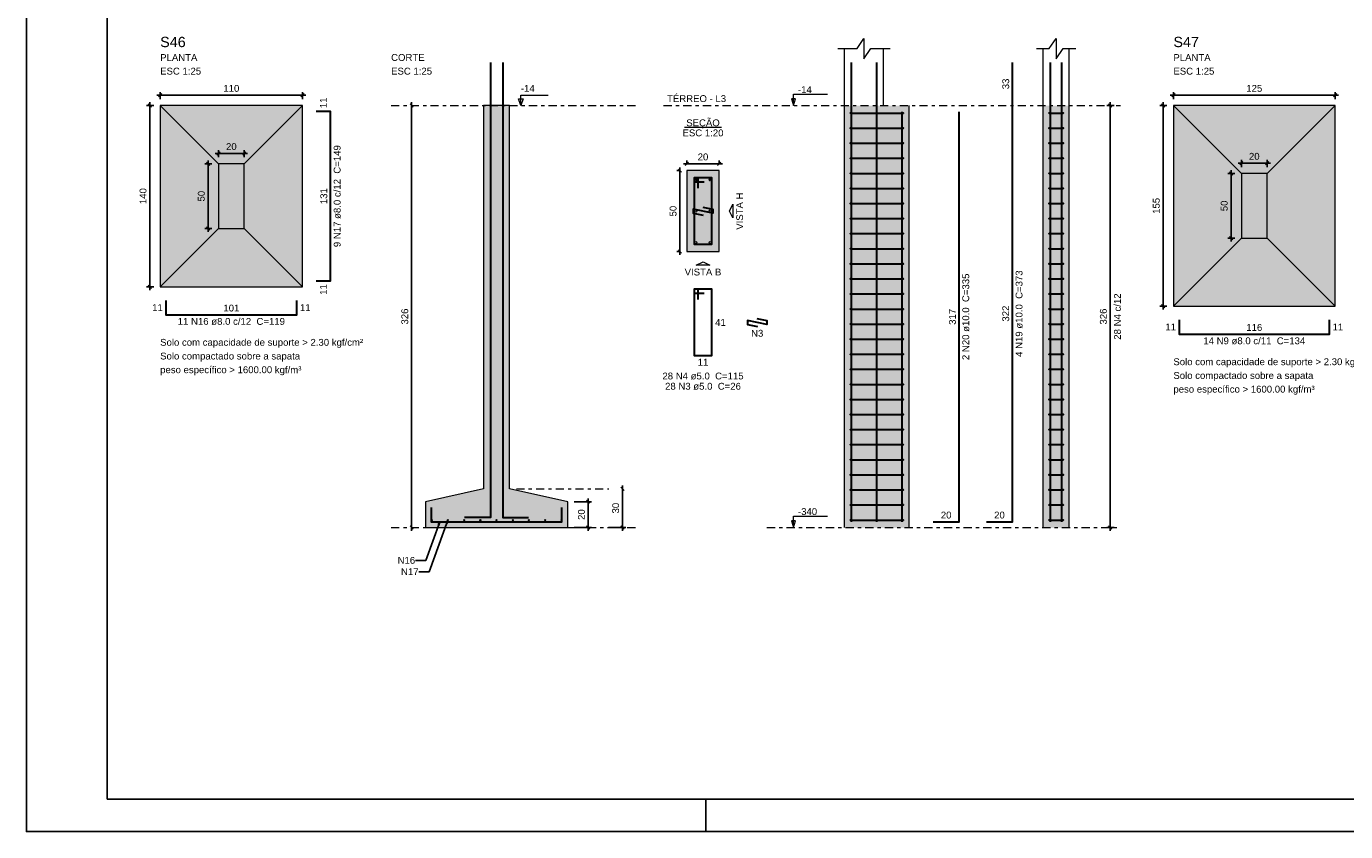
# Model space of a CAD drawing. Header units: millimetres. Extents: x 0 to 119, y 0 to 84.
# Tile 1 of 14: x 0 to 41, y 0 to 25. Entities that reach past the tile are written whole.
import ezdxf

# ---------------------------------------------------------------- set-up
doc = ezdxf.new("R2010")
doc.units = ezdxf.units.MM
doc.header["$MEASUREMENT"] = 0
doc.linetypes.add('DASHDOT', pattern=[2.54, 1.27, -0.635, 0, -0.635])
doc.linetypes.add('NULL', pattern=[0])
doc.layers.get('0').update_dxf_attribs({"lineweight": 18})
for name, color, linetype, lineweight in [('Descrição da armadura', 7, 'Continuous', 0), ('DT-Armadura', 2, 'Continuous', 30), ('DT-Barras na forma', 2, 'Continuous', 30), ('DT-Barras no corte', 5, 'Continuous', 5), ('DT-Barras rebatidas', 2, 'Continuous', 30), ('DT-Cotas', 9, 'Continuous', 5), ('DT-Estribos na forma', 2, 'Continuous', 30), ('DT-Forma', 5, 'Continuous', 5), ('DT-Hachura sapatas em corte', 43, 'Continuous', 5), ('DT-Hachura sapatas em planta', 43, 'Continuous', 5), ('DT-Hachura seção pilares', 254, 'Continuous', 5), ('DT-Hachura vista pilares', 254, 'Continuous', 5), ('DT-Pontilhado', 9, 'DASHDOT', 5), ('DT-Textos', 7, 'Continuous', 5), ('DT-Título', 3, 'Continuous', 20), ('Textos armaduras', 7, 'Continuous', 0)]:
    doc.layers.add(name, color=color, linetype=linetype, lineweight=lineweight)
doc.layers.add('SEDUC_MARF', color=1, linetype='Continuous')
doc.layers.add('SEDUC_MARGG', color=7, linetype='Continuous')
doc.styles.add('Arial', font='txt')
doc.dimstyles.get("Standard").update_dxf_attribs({"dimtxt": 0.18, "dimasz": 0.18, "dimexe": 0.18, "dimexo": 0.0625, "dimgap": 0.09, "dimtad": 0, "dimtih": 1, "dimtoh": 1, "dimdec": 4, "dimzin": 0, "dimdsep": 46, "dimtxsty": 'Standard', "dimcen": 0.09, "dimadec": 0, "dimazin": 0, "dimtfac": 1, "dimtdec": 4, "dimtofl": 0, "dimtmove": 0, "dimatfit": 3, "dimfxl": 1, "dimtolj": 1, "dimtzin": 0, "dimarcsym": 0})
doc.dimstyles.new('UM_20.000000', dxfattribs={"dimtxt": 0.18, "dimasz": 0.1, "dimexe": 0.1, "dimexo": 0.2, "dimgap": 0, "dimtad": 1, "dimtih": 1, "dimtoh": 1, "dimdec": 1, "dimlfac": 20, "dimzin": 0, "dimdsep": 46, "dimtxsty": 'Standard', "dimcen": 0.09, "dimdle": 0.1, "dimadec": 1, "dimazin": 2, "dimtfac": 1, "dimtdec": 4, "dimtofl": 0, "dimtmove": 0, "dimatfit": 3, "dimfxl": 1, "dimtolj": 1, "dimarcsym": 0})
doc.dimstyles.new('UM_25.000000', dxfattribs={"dimtxt": 0.18, "dimasz": 0.1, "dimexe": 0.1, "dimexo": 0.2, "dimgap": 0, "dimtad": 1, "dimtih": 1, "dimtoh": 1, "dimdec": 1, "dimlfac": 25, "dimzin": 0, "dimdsep": 46, "dimtxsty": 'Standard', "dimcen": 0.09, "dimdle": 0.1, "dimadec": 1, "dimazin": 2, "dimtfac": 1, "dimtdec": 4, "dimtofl": 0, "dimtmove": 0, "dimatfit": 3, "dimfxl": 1, "dimtolj": 1, "dimarcsym": 0})

# ---------------------------------------------------------------- blocks, each defined once
blk = doc.blocks.new('_Oblique')
at = {"color": 0, "linetype": 'ByBlock', "lineweight": -2}
blk.add_line((-0.5, -0.5), (0.5, 0.5), dxfattribs=at)
blk = doc.blocks.new('*D86')
at = {"layer": 'Defpoints', "color": 0}
for p in [(20.413655, 20.422611), (20.201855, 17.922611), (20.413655, 17.922611)]:
    blk.add_point(p, dxfattribs=at)
at = {"layer": 'DT-Cotas', "color": 0, "lineweight": -2}
for p, q in [((20.213655, 20.422611), (20.101855, 20.422611)), ((20.201855, 20.522611), (20.201855, 17.822611)), ((20.213655, 17.922611), (20.101855, 17.922611))]:
    blk.add_line(p, q, dxfattribs=at)
at = {"layer": 'DT-Cotas', "color": 0, "lineweight": -2, "xscale": 0.1, "yscale": 0.1, "zscale": 0.1}
for p, rotation in [((20.201855, 20.422611), 90), ((20.201855, 17.922611), 270)]:
    blk.add_blockref('_Oblique', p, dxfattribs=dict(at, rotation=rotation))
at = {"layer": 'DT-Cotas', "color": 7, "insert": (19.990055, 19.172611), "char_height": 0.2118, "attachment_point": 5, "rotation": 90, "style": 'Arial'}
blk.add_mtext('\\A1;50', dxfattribs=at)
blk = doc.blocks.new('*D87')
at = {"layer": 'Defpoints', "color": 0}
for p in [(20.413655, 20.422611), (21.413655, 20.634411), (21.413655, 20.422611)]:
    blk.add_point(p, dxfattribs=at)
at = {"layer": 'DT-Cotas', "color": 0, "lineweight": -2}
for p, q in [((20.313655, 20.634411), (21.513655, 20.634411)), ((20.413655, 20.622611), (20.413655, 20.734411)), ((21.413655, 20.622611), (21.413655, 20.734411))]:
    blk.add_line(p, q, dxfattribs=at)
at = {"layer": 'DT-Cotas', "color": 0, "lineweight": -2, "xscale": 0.1, "yscale": 0.1, "zscale": 0.1, "rotation": 180}
blk.add_blockref('_Oblique', (20.413655, 20.634411), dxfattribs=at)
at = {"layer": 'DT-Cotas', "color": 0, "lineweight": -2, "xscale": 0.1, "yscale": 0.1, "zscale": 0.1}
blk.add_blockref('_Oblique', (21.413655, 20.634411), dxfattribs=at)
at = {"layer": 'DT-Cotas', "color": 7, "insert": (20.913655, 20.846211), "char_height": 0.2118, "attachment_point": 5, "rotation": 0.0057296, "style": 'Arial'}
blk.add_mtext('\\A1;20', dxfattribs=at)
blk = doc.blocks.new('*D88')
at = {"layer": 'Defpoints', "color": 0}
for p in [(33.500578, 22.434711), (33.818278, 22.434711), (33.818278, 9.394711)]:
    blk.add_point(p, dxfattribs=at)
at = {"layer": 'DT-Cotas', "color": 0, "lineweight": -2}
for p, q in [((33.618278, 22.434711), (33.400578, 22.434711)), ((33.500578, 9.294711), (33.500578, 22.534711)), ((33.618278, 9.394711), (33.400578, 9.394711))]:
    blk.add_line(p, q, dxfattribs=at)
at = {"layer": 'DT-Cotas', "color": 0, "lineweight": -2, "xscale": 0.1, "yscale": 0.1, "zscale": 0.1}
for p, rotation in [((33.500578, 22.434711), 90), ((33.500578, 9.394711), 270)]:
    blk.add_blockref('_Oblique', p, dxfattribs=dict(at, rotation=rotation))
at = {"layer": 'DT-Cotas', "color": 7, "insert": (33.288778, 15.914711), "char_height": 0.2118, "attachment_point": 5, "rotation": 90, "style": 'Arial'}
blk.add_mtext('\\A1;326', dxfattribs=at)
blk = doc.blocks.new('*D89')
at = {"layer": 'Defpoints', "color": 0}
for p in [(33.500578, 22.434711), (33.818278, 22.434711), (33.818278, 9.394711)]:
    blk.add_point(p, dxfattribs=at)
at = {"layer": 'DT-Cotas', "color": 0, "lineweight": -2}
for p, q in [((33.618278, 22.434711), (33.400578, 22.434711)), ((33.500578, 9.294711), (33.500578, 22.534711)), ((33.618278, 9.394711), (33.400578, 9.394711))]:
    blk.add_line(p, q, dxfattribs=at)
at = {"layer": 'DT-Cotas', "color": 0, "lineweight": -2, "xscale": 0.1, "yscale": 0.1, "zscale": 0.1}
for p, rotation in [((33.500578, 22.434711), 90), ((33.500578, 9.394711), 270)]:
    blk.add_blockref('_Oblique', p, dxfattribs=dict(at, rotation=rotation))
blk = doc.blocks.new('*D90')
at = {"layer": 'Defpoints', "color": 0}
for p in [(4.1354, 22.434711), (3.8177, 16.834711), (4.1354, 16.834711)]:
    blk.add_point(p, dxfattribs=at)
at = {"layer": 'DT-Cotas', "color": 0, "lineweight": -2}
for p, q in [((3.9354, 22.434711), (3.7177, 22.434711)), ((3.8177, 22.534711), (3.8177, 16.734711)), ((3.9354, 16.834711), (3.7177, 16.834711))]:
    blk.add_line(p, q, dxfattribs=at)
at = {"layer": 'DT-Cotas', "color": 0, "lineweight": -2, "xscale": 0.1, "yscale": 0.1, "zscale": 0.1}
for p, rotation in [((3.8177, 22.434711), 90), ((3.8177, 16.834711), 270)]:
    blk.add_blockref('_Oblique', p, dxfattribs=dict(at, rotation=rotation))
at = {"layer": 'DT-Cotas', "color": 7, "insert": (3.6059, 19.634711), "char_height": 0.2118, "attachment_point": 5, "rotation": 90, "style": 'Arial'}
blk.add_mtext('\\A1;140', dxfattribs=at)
blk = doc.blocks.new('*D91')
at = {"layer": 'Defpoints', "color": 0}
for p in [(4.1354, 22.434711), (8.5354, 22.752411), (8.5354, 22.434711)]:
    blk.add_point(p, dxfattribs=at)
at = {"layer": 'DT-Cotas', "color": 0, "lineweight": -2}
for p, q in [((4.1354, 22.634711), (4.1354, 22.852411)), ((8.5354, 22.634711), (8.5354, 22.852411)), ((4.0354, 22.752411), (8.6354, 22.752411))]:
    blk.add_line(p, q, dxfattribs=at)
at = {"layer": 'DT-Cotas', "color": 0, "lineweight": -2, "xscale": 0.1, "yscale": 0.1, "zscale": 0.1, "rotation": 180}
blk.add_blockref('_Oblique', (4.1354, 22.752411), dxfattribs=at)
at = {"layer": 'DT-Cotas', "color": 0, "lineweight": -2, "xscale": 0.1, "yscale": 0.1, "zscale": 0.1}
blk.add_blockref('_Oblique', (8.5354, 22.752411), dxfattribs=at)
at = {"layer": 'DT-Cotas', "color": 7, "insert": (6.3354, 22.964211), "char_height": 0.2118, "attachment_point": 5, "style": 'Arial'}
blk.add_mtext('\\A1;110', dxfattribs=at)
blk = doc.blocks.new('*D92')
at = {"layer": 'Defpoints', "color": 0}
for p in [(5.9354, 20.634711), (5.6177, 18.634711), (5.9354, 18.634711)]:
    blk.add_point(p, dxfattribs=at)
at = {"layer": 'DT-Cotas', "color": 0, "lineweight": -2}
for p, q in [((5.7354, 20.634711), (5.5177, 20.634711)), ((5.6177, 20.734711), (5.6177, 18.534711)), ((5.7354, 18.634711), (5.5177, 18.634711))]:
    blk.add_line(p, q, dxfattribs=at)
at = {"layer": 'DT-Cotas', "color": 0, "lineweight": -2, "xscale": 0.1, "yscale": 0.1, "zscale": 0.1}
for p, rotation in [((5.6177, 20.634711), 90), ((5.6177, 18.634711), 270)]:
    blk.add_blockref('_Oblique', p, dxfattribs=dict(at, rotation=rotation))
at = {"layer": 'DT-Cotas', "color": 7, "insert": (5.4059, 19.634711), "char_height": 0.2118, "attachment_point": 5, "rotation": 90, "style": 'Arial'}
blk.add_mtext('\\A1;50', dxfattribs=at)
blk = doc.blocks.new('*D93')
at = {"layer": 'Defpoints', "color": 0}
for p in [(6.7354, 20.952411), (5.9354, 20.634711), (6.7354, 20.634711)]:
    blk.add_point(p, dxfattribs=at)
at = {"layer": 'DT-Cotas', "color": 0, "lineweight": -2}
for p, q in [((5.8354, 20.952411), (6.8354, 20.952411)), ((5.9354, 20.834711), (5.9354, 21.052411)), ((6.7354, 20.834711), (6.7354, 21.052411))]:
    blk.add_line(p, q, dxfattribs=at)
at = {"layer": 'DT-Cotas', "color": 0, "lineweight": -2, "xscale": 0.1, "yscale": 0.1, "zscale": 0.1, "rotation": 180}
blk.add_blockref('_Oblique', (5.9354, 20.952411), dxfattribs=at)
at = {"layer": 'DT-Cotas', "color": 0, "lineweight": -2, "xscale": 0.1, "yscale": 0.1, "zscale": 0.1}
blk.add_blockref('_Oblique', (6.7354, 20.952411), dxfattribs=at)
at = {"layer": 'DT-Cotas', "color": 7, "insert": (6.3354, 21.164211), "char_height": 0.2118, "attachment_point": 5, "rotation": 0.0057296, "style": 'Arial'}
blk.add_mtext('\\A1;20', dxfattribs=at)
blk = doc.blocks.new('*D94')
at = {"layer": 'Defpoints', "color": 0}
for p in [(11.90868, 22.434711), (11.90868, 9.394711), (11.90868, 9.394711)]:
    blk.add_point(p, dxfattribs=at)
at = {"layer": 'DT-Cotas', "color": 0, "lineweight": -2}
blk.add_line((11.90868, 22.534711), (11.90868, 9.294711), dxfattribs=at)
at = {"layer": 'DT-Cotas', "color": 0, "lineweight": -2, "xscale": 0.1, "yscale": 0.1, "zscale": 0.1}
for p, rotation in [((11.90868, 22.434711), 90), ((11.90868, 9.394711), 270)]:
    blk.add_blockref('_Oblique', p, dxfattribs=dict(at, rotation=rotation))
at = {"layer": 'DT-Cotas', "color": 7, "insert": (11.69688, 15.914711), "char_height": 0.2118, "attachment_point": 5, "rotation": 90, "style": 'Arial'}
blk.add_mtext('\\A1;326', dxfattribs=at)
blk = doc.blocks.new('*D95')
at = {"layer": 'Defpoints', "color": 0}
for p in [(16.73228, 10.194711), (16.73228, 9.394711), (17.36768, 9.394711)]:
    blk.add_point(p, dxfattribs=at)
at = {"layer": 'DT-Cotas', "color": 0, "lineweight": -2}
for p, q in [((16.93228, 10.194711), (17.46768, 10.194711)), ((17.36768, 10.294711), (17.36768, 9.294711)), ((16.93228, 9.394711), (17.46768, 9.394711))]:
    blk.add_line(p, q, dxfattribs=at)
at = {"layer": 'DT-Cotas', "color": 0, "lineweight": -2, "xscale": 0.1, "yscale": 0.1, "zscale": 0.1}
for p, rotation in [((17.36768, 10.194711), 90), ((17.36768, 9.394711), 270)]:
    blk.add_blockref('_Oblique', p, dxfattribs=dict(at, rotation=rotation))
at = {"layer": 'DT-Cotas', "color": 7, "insert": (17.15588, 9.794711), "char_height": 0.2118, "attachment_point": 5, "rotation": 90, "style": 'Arial'}
blk.add_mtext('\\A1;20', dxfattribs=at)
blk = doc.blocks.new('*D96')
at = {"layer": 'Defpoints', "color": 0}
for p in [(18.42668, 10.594711), (17.79128, 9.394711), (18.42668, 9.394711)]:
    blk.add_point(p, dxfattribs=at)
at = {"layer": 'DT-Cotas', "color": 0, "lineweight": -2}
for p, q in [((18.42668, 10.694711), (18.42668, 9.294711)), ((17.99128, 9.394711), (18.52668, 9.394711))]:
    blk.add_line(p, q, dxfattribs=at)
at = {"layer": 'DT-Cotas', "color": 0, "lineweight": -2, "xscale": 0.1, "yscale": 0.1, "zscale": 0.1}
for p, rotation in [((18.42668, 10.594711), 90.00000000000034), ((18.42668, 9.394711), 270.0000000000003)]:
    blk.add_blockref('_Oblique', p, dxfattribs=dict(at, rotation=rotation))
at = {"layer": 'DT-Cotas', "color": 7, "insert": (18.21488, 9.994711), "char_height": 0.2118, "attachment_point": 5, "rotation": 90, "style": 'Arial'}
blk.add_mtext('\\A1;30', dxfattribs=at)
blk = doc.blocks.new('*D101')
at = {"layer": 'Defpoints', "color": 0}
for p in [(35.453678, 22.434711), (35.135978, 16.234711), (35.453678, 16.234711)]:
    blk.add_point(p, dxfattribs=at)
at = {"layer": 'DT-Cotas', "color": 0, "lineweight": -2}
for p, q in [((35.253678, 22.434711), (35.035978, 22.434711)), ((35.135978, 22.534711), (35.135978, 16.134711)), ((35.253678, 16.234711), (35.035978, 16.234711))]:
    blk.add_line(p, q, dxfattribs=at)
at = {"layer": 'DT-Cotas', "color": 0, "lineweight": -2, "xscale": 0.1, "yscale": 0.1, "zscale": 0.1}
for p, rotation in [((35.135978, 22.434711), 90), ((35.135978, 16.234711), 270)]:
    blk.add_blockref('_Oblique', p, dxfattribs=dict(at, rotation=rotation))
at = {"layer": 'DT-Cotas', "color": 7, "insert": (34.924178, 19.334711), "char_height": 0.2118, "attachment_point": 5, "rotation": 90, "style": 'Arial'}
blk.add_mtext('\\A1;155', dxfattribs=at)
blk = doc.blocks.new('*D102')
at = {"layer": 'Defpoints', "color": 0}
for p in [(35.453678, 22.434711), (40.453678, 22.752411), (40.453678, 22.434711)]:
    blk.add_point(p, dxfattribs=at)
at = {"layer": 'DT-Cotas', "color": 0, "lineweight": -2}
for p, q in [((35.453678, 22.634711), (35.453678, 22.852411)), ((40.453678, 22.634711), (40.453678, 22.852411)), ((35.353678, 22.752411), (40.553678, 22.752411))]:
    blk.add_line(p, q, dxfattribs=at)
at = {"layer": 'DT-Cotas', "color": 0, "lineweight": -2, "xscale": 0.1, "yscale": 0.1, "zscale": 0.1, "rotation": 180}
blk.add_blockref('_Oblique', (35.453678, 22.752411), dxfattribs=at)
at = {"layer": 'DT-Cotas', "color": 0, "lineweight": -2, "xscale": 0.1, "yscale": 0.1, "zscale": 0.1}
blk.add_blockref('_Oblique', (40.453678, 22.752411), dxfattribs=at)
at = {"layer": 'DT-Cotas', "color": 7, "insert": (37.953678, 22.964211), "char_height": 0.2118, "attachment_point": 5, "rotation": 0.0057296, "style": 'Arial'}
blk.add_mtext('\\A1;125', dxfattribs=at)
blk = doc.blocks.new('*D103')
at = {"layer": 'Defpoints', "color": 0}
for p in [(37.553678, 20.334711), (37.235978, 18.334711), (37.553678, 18.334711)]:
    blk.add_point(p, dxfattribs=at)
at = {"layer": 'DT-Cotas', "color": 0, "lineweight": -2}
for p, q in [((37.235978, 20.434711), (37.235978, 18.234711)), ((37.353678, 20.334711), (37.135978, 20.334711)), ((37.353678, 18.334711), (37.135978, 18.334711))]:
    blk.add_line(p, q, dxfattribs=at)
at = {"layer": 'DT-Cotas', "color": 0, "lineweight": -2, "xscale": 0.1, "yscale": 0.1, "zscale": 0.1}
for p, rotation in [((37.235978, 20.334711), 90), ((37.235978, 18.334711), 270)]:
    blk.add_blockref('_Oblique', p, dxfattribs=dict(at, rotation=rotation))
at = {"layer": 'DT-Cotas', "color": 7, "insert": (37.024178, 19.334711), "char_height": 0.2118, "attachment_point": 5, "rotation": 90, "style": 'Arial'}
blk.add_mtext('\\A1;50', dxfattribs=at)
blk = doc.blocks.new('*D104')
at = {"layer": 'Defpoints', "color": 0}
for p in [(38.353678, 20.652411), (37.553678, 20.334711), (38.353678, 20.334711)]:
    blk.add_point(p, dxfattribs=at)
at = {"layer": 'DT-Cotas', "color": 0, "lineweight": -2}
for p, q in [((37.453678, 20.652411), (38.453678, 20.652411)), ((37.553678, 20.534711), (37.553678, 20.752411)), ((38.353678, 20.534711), (38.353678, 20.752411))]:
    blk.add_line(p, q, dxfattribs=at)
at = {"layer": 'DT-Cotas', "color": 0, "lineweight": -2, "xscale": 0.1, "yscale": 0.1, "zscale": 0.1, "rotation": 180}
blk.add_blockref('_Oblique', (37.553678, 20.652411), dxfattribs=at)
at = {"layer": 'DT-Cotas', "color": 0, "lineweight": -2, "xscale": 0.1, "yscale": 0.1, "zscale": 0.1}
blk.add_blockref('_Oblique', (38.353678, 20.652411), dxfattribs=at)
at = {"layer": 'DT-Cotas', "color": 7, "insert": (37.953678, 20.864211), "char_height": 0.2118, "attachment_point": 5, "rotation": 0.0057296, "style": 'Arial'}
blk.add_mtext('\\A1;20', dxfattribs=at)

msp = doc.modelspace()

# ---------------------------------------------------------------- hatches: boundary and pattern name
at = {"layer": 'DT-Hachura sapatas em corte', "linetype": 'Continuous'}
msp.add_hatch(color=43, dxfattribs=at).paths.add_polyline_path([(14.1323, 10.5947), (14.1323, 10.5947), (12.3323, 10.1947), (12.3323, 9.3947), (16.7323, 9.3947), (16.7323, 10.1947), (14.9323, 10.5947), (14.9323, 10.5947), (14.9323, 22.4347), (14.1323, 22.4347), (14.1323, 10.5947)])
at = {"layer": 'DT-Hachura sapatas em planta', "linetype": 'Continuous'}
for points in [[(4.1354, 16.8347), (8.5354, 16.8347), (8.5354, 22.4347), (4.1354, 22.4347), (4.1354, 16.8347)], [(35.4537, 16.2347), (40.4537, 16.2347), (40.4537, 22.4347), (35.4537, 22.4347), (35.4537, 16.2347)]]:
    msp.add_hatch(color=43, dxfattribs=at).paths.add_polyline_path(points)
at = {"layer": 'DT-Hachura seção pilares', "linetype": 'Continuous'}
msp.add_hatch(color=254, dxfattribs=at).paths.add_polyline_path([(20.4137, 17.9226), (20.4137, 17.9226), (21.4137, 17.9226), (21.4137, 20.4226), (20.4137, 20.4226), (20.4137, 17.9226)])
at = {"layer": 'DT-Hachura vista pilares', "linetype": 'Continuous'}
for points in [[(25.2882, 9.3947), (25.2882, 22.4347), (27.2882, 22.4347), (27.2882, 9.3947), (25.2882, 9.3947)], [(31.4298, 9.3947), (31.4298, 22.4347), (32.2298, 22.4347), (32.2298, 9.3947), (31.4298, 9.3947)]]:
    msp.add_hatch(color=254, dxfattribs=at).paths.add_polyline_path(points)

# ---------------------------------------------------------------- linework, layer by layer
at = {"layer": 'DT-Armadura'}
for points in [[(14.3423, 23.769), (14.3423, 9.7097), (13.5423, 9.7097)], [(14.7223, 23.769), (14.7223, 9.7097), (15.5223, 9.7097)], [(8.959, 17.0147), (9.399, 17.0147), (9.399, 22.2547), (8.959, 22.2547)], [(4.3154, 16.4111), (4.3154, 15.9711), (8.3554, 15.9711), (8.3554, 16.4111)], [(35.6337, 15.8111), (35.6337, 15.3711), (40.2737, 15.3711), (40.2737, 15.8111)], [(12.5123, 10.0147), (12.5123, 9.5747), (16.5523, 9.5747), (16.5523, 10.0147)]]:
    msp.add_lwpolyline(points, dxfattribs=at)
at = {"layer": 'DT-Barras na forma'}
for points in [[(25.5082, 9.5747), (25.5082, 22.4347), (25.5082, 23.769)], [(26.2882, 9.5747), (26.2882, 22.4347), (26.2882, 23.769)], [(31.6498, 9.5747), (31.6498, 22.4347), (31.6498, 23.769)], [(32.0098, 9.5747), (32.0098, 22.4347), (32.0098, 23.769)], [(27.0682, 9.5747), (27.0682, 22.2387)], [(20.7637, 19.8851), (20.7637, 20.1976), (20.6387, 20.1976), (20.6387, 18.1476), (21.1887, 18.1476), (21.1887, 20.1976), (20.6387, 20.1976), (20.6387, 20.0726), (20.9512, 20.0726)], [(20.9077, 19.2988), (21.2137, 19.2351), (21.2137, 19.1101), (20.6137, 19.2351), (20.6137, 19.1101), (20.9196, 19.0464)]]:
    msp.add_lwpolyline(points, dxfattribs=at)
at = {"layer": 'DT-Barras no corte'}
for p, q in [((20.6512, 20.1101), (20.7262, 20.1851)), ((20.6512, 20.1851), (20.7262, 20.1101)), ((21.1012, 20.1101), (21.1762, 20.1851)), ((21.1012, 20.1851), (21.1762, 20.1101))]:
    msp.add_line(p, q, dxfattribs=at)
for centre, radius in [((20.6887, 20.1476), 0.0375), ((21.1387, 20.1476), 0.0375), ((20.6887, 19.1726), 0.0375), ((21.1387, 19.1726), 0.0375), ((20.6887, 18.1976), 0.0375), ((21.1387, 18.1976), 0.0375), ((12.5283, 9.6227), 0.016), ((13.0293, 9.6227), 0.016), ((13.5303, 9.6227), 0.016), ((14.0313, 9.6227), 0.016), ((14.5323, 9.6227), 0.016), ((15.0333, 9.6227), 0.016), ((15.5343, 9.6227), 0.016), ((16.0353, 9.6227), 0.016), ((16.5363, 9.6227), 0.016)]:
    msp.add_circle(centre, radius, dxfattribs=at)
at = {"layer": 'DT-Barras rebatidas'}
for points in [[(29.6767, 9.5747), (30.4767, 9.5747), (30.4767, 22.4347), (30.4767, 23.769)], [(28.0295, 9.5747), (28.8295, 9.5747), (28.8295, 22.2387)], [(20.7637, 16.4452), (20.7637, 16.7577), (20.6387, 16.7577), (20.6387, 14.7077), (21.1887, 14.7077), (21.1887, 16.7577), (20.6387, 16.7577), (20.6387, 16.6327), (20.9512, 16.6327)], [(22.5827, 15.8589), (22.8887, 15.7952), (22.8887, 15.6702), (22.2887, 15.7952), (22.2887, 15.6702), (22.5946, 15.6065)]]:
    msp.add_lwpolyline(points, dxfattribs=at)
at = {"layer": 'DT-Estribos na forma'}
for p, q in [((25.4782, 22.2019), (27.0982, 22.2019)), ((31.6198, 22.2019), (32.0398, 22.2019)), ((25.4782, 21.7361), (27.0982, 21.7361)), ((31.6198, 21.7361), (32.0398, 21.7361)), ((25.4782, 21.2704), (27.0982, 21.2704)), ((31.6198, 21.2704), (32.0398, 21.2704)), ((25.4782, 20.8047), (27.0982, 20.8047)), ((31.6198, 20.8047), (32.0398, 20.8047)), ((25.4782, 20.339), (27.0982, 20.339)), ((31.6198, 20.339), (32.0398, 20.339)), ((25.4782, 19.8733), (27.0982, 19.8733)), ((31.6198, 19.8733), (32.0398, 19.8733)), ((25.4782, 19.4076), (27.0982, 19.4076)), ((31.6198, 19.4076), (32.0398, 19.4076)), ((25.4782, 18.9419), (27.0982, 18.9419)), ((31.6198, 18.9419), (32.0398, 18.9419)), ((25.4782, 18.4761), (27.0982, 18.4761)), ((31.6198, 18.4761), (32.0398, 18.4761)), ((25.4782, 18.0104), (27.0982, 18.0104)), ((31.6198, 18.0104), (32.0398, 18.0104)), ((25.4782, 17.5447), (27.0982, 17.5447)), ((31.6198, 17.5447), (32.0398, 17.5447)), ((25.4782, 17.079), (27.0982, 17.079)), ((31.6198, 17.079), (32.0398, 17.079)), ((25.4782, 16.6133), (27.0982, 16.6133)), ((31.6198, 16.6133), (32.0398, 16.6133)), ((25.4782, 16.1476), (27.0982, 16.1476)), ((31.6198, 16.1476), (32.0398, 16.1476)), ((25.4782, 15.6819), (27.0982, 15.6819)), ((31.6198, 15.6819), (32.0398, 15.6819)), ((25.4782, 15.2161), (27.0982, 15.2161)), ((31.6198, 15.2161), (32.0398, 15.2161)), ((25.4782, 14.7504), (27.0982, 14.7504)), ((31.6198, 14.7504), (32.0398, 14.7504)), ((25.4782, 14.2847), (27.0982, 14.2847)), ((31.6198, 14.2847), (32.0398, 14.2847)), ((25.4782, 13.819), (27.0982, 13.819)), ((31.6198, 13.819), (32.0398, 13.819)), ((25.4782, 13.3533), (27.0982, 13.3533)), ((31.6198, 13.3533), (32.0398, 13.3533)), ((25.4782, 12.8876), (27.0982, 12.8876)), ((31.6198, 12.8876), (32.0398, 12.8876)), ((25.4782, 12.4219), (27.0982, 12.4219)), ((31.6198, 12.4219), (32.0398, 12.4219)), ((25.4782, 11.9561), (27.0982, 11.9561)), ((31.6198, 11.9561), (32.0398, 11.9561)), ((25.4782, 11.4904), (27.0982, 11.4904)), ((31.6198, 11.4904), (32.0398, 11.4904)), ((25.4782, 11.0247), (27.0982, 11.0247)), ((31.6198, 11.0247), (32.0398, 11.0247)), ((25.4782, 10.559), (27.0982, 10.559)), ((31.6198, 10.559), (32.0398, 10.559)), ((25.4782, 10.0933), (27.0982, 10.0933)), ((31.6198, 10.0933), (32.0398, 10.0933)), ((25.4782, 9.6276), (27.0982, 9.6276)), ((31.6198, 9.6276), (32.0398, 9.6276))]:
    msp.add_line(p, q, dxfattribs=at)
for centre in [(25.4782, 22.2019), (27.0982, 22.2019), (31.6198, 22.2019), (32.0398, 22.2019), (25.4782, 21.7361), (27.0982, 21.7361), (31.6198, 21.7361), (32.0398, 21.7361), (25.4782, 21.2704), (27.0982, 21.2704), (31.6198, 21.2704), (32.0398, 21.2704), (25.4782, 20.8047), (27.0982, 20.8047), (31.6198, 20.8047), (32.0398, 20.8047), (25.4782, 20.339), (27.0982, 20.339), (31.6198, 20.339), (32.0398, 20.339), (25.4782, 19.8733), (27.0982, 19.8733), (31.6198, 19.8733), (32.0398, 19.8733), (25.4782, 19.4076), (27.0982, 19.4076), (31.6198, 19.4076), (32.0398, 19.4076), (25.4782, 18.9419), (27.0982, 18.9419), (31.6198, 18.9419), (32.0398, 18.9419), (25.4782, 18.4761), (27.0982, 18.4761), (31.6198, 18.4761), (32.0398, 18.4761), (25.4782, 18.0104), (27.0982, 18.0104), (31.6198, 18.0104), (32.0398, 18.0104), (25.4782, 17.5447), (27.0982, 17.5447), (31.6198, 17.5447), (32.0398, 17.5447), (25.4782, 17.079), (27.0982, 17.079), (31.6198, 17.079), (32.0398, 17.079), (25.4782, 16.6133), (27.0982, 16.6133), (31.6198, 16.6133), (32.0398, 16.6133), (25.4782, 16.1476), (27.0982, 16.1476), (31.6198, 16.1476), (32.0398, 16.1476), (25.4782, 15.6819), (27.0982, 15.6819), (31.6198, 15.6819), (32.0398, 15.6819), (25.4782, 15.2161), (27.0982, 15.2161), (31.6198, 15.2161), (32.0398, 15.2161), (25.4782, 14.7504), (27.0982, 14.7504), (31.6198, 14.7504), (32.0398, 14.7504), (25.4782, 14.2847), (27.0982, 14.2847), (31.6198, 14.2847), (32.0398, 14.2847), (25.4782, 13.819), (27.0982, 13.819), (31.6198, 13.819), (32.0398, 13.819), (25.4782, 13.3533), (27.0982, 13.3533), (31.6198, 13.3533), (32.0398, 13.3533), (25.4782, 12.8876), (27.0982, 12.8876), (31.6198, 12.8876), (32.0398, 12.8876), (25.4782, 12.4219), (27.0982, 12.4219), (31.6198, 12.4219), (32.0398, 12.4219), (25.4782, 11.9561), (27.0982, 11.9561), (31.6198, 11.9561), (32.0398, 11.9561), (25.4782, 11.4904), (27.0982, 11.4904), (31.6198, 11.4904), (32.0398, 11.4904), (25.4782, 11.0247), (27.0982, 11.0247), (31.6198, 11.0247), (32.0398, 11.0247), (25.4782, 10.559), (27.0982, 10.559), (31.6198, 10.559), (32.0398, 10.559), (25.4782, 10.0933), (27.0982, 10.0933), (31.6198, 10.0933), (32.0398, 10.0933), (25.4782, 9.6276), (27.0982, 9.6276), (31.6198, 9.6276), (32.0398, 9.6276)]:
    msp.add_circle(centre, 0.01, dxfattribs=at)
at = {"layer": 'DT-Forma'}
for p, q in [((25.2882, 22.4347), (25.2882, 24.1926)), ((26.4882, 22.4347), (26.4882, 24.1926)), ((31.4298, 22.4347), (31.4298, 24.1926)), ((32.2298, 22.4347), (32.2298, 24.1926)), ((4.1354, 22.4347), (5.9354, 20.6347)), ((8.5354, 22.4347), (6.7354, 20.6347)), ((25.2882, 9.3947), (25.2882, 22.4347)), ((27.2882, 9.3947), (27.2882, 22.4347)), ((31.4298, 9.3947), (31.4298, 22.4347)), ((32.2298, 9.3947), (32.2298, 22.4347)), ((35.4537, 22.4347), (37.5537, 20.3347)), ((40.4537, 22.4347), (38.3537, 20.3347)), ((4.1354, 16.8347), (5.9354, 18.6347)), ((4.1354, 16.8347), (5.9354, 18.6347)), ((8.5354, 16.8347), (6.7354, 18.6347)), ((35.4537, 16.2347), (37.5537, 18.3347)), ((35.4537, 16.2347), (37.5537, 18.3347)), ((40.4537, 16.2347), (38.3537, 18.3347))]:
    msp.add_line(p, q, dxfattribs=at)
for points in [[(25.0764, 24.1926), (25.6764, 24.1926), (25.8882, 24.5103), (25.8882, 23.8749), (26.1, 24.1926), (26.7, 24.1926)], [(31.218, 24.1926), (31.618, 24.1926), (31.8298, 24.5103), (31.8298, 23.8749), (32.0416, 24.1926), (32.4416, 24.1926)]]:
    msp.add_lwpolyline(points, dxfattribs=at)
for points in [[(4.1354, 16.8347), (8.5354, 16.8347), (8.5354, 22.4347), (4.1354, 22.4347), (4.1354, 16.8347)], [(14.1323, 10.5947), (14.1323, 10.5947), (12.3323, 10.1947), (12.3323, 9.3947), (16.7323, 9.3947), (16.7323, 10.1947), (14.9323, 10.5947), (14.9323, 10.5947), (14.9323, 22.4347), (14.1323, 22.4347), (14.1323, 10.5947)], [(35.4537, 16.2347), (40.4537, 16.2347), (40.4537, 22.4347), (35.4537, 22.4347), (35.4537, 16.2347)], [(5.9354, 18.6347), (6.7354, 18.6347), (6.7354, 20.6347), (5.9354, 20.6347), (5.9354, 18.6347)], [(20.4137, 17.9226), (21.4137, 17.9226), (21.4137, 20.4226), (20.4137, 20.4226), (20.4137, 17.9226)], [(37.5537, 18.3347), (38.3537, 18.3347), (38.3537, 20.3347), (37.5537, 20.3347), (37.5537, 18.3347)]]:
    msp.add_lwpolyline(points, close=True, dxfattribs=at)
at = {"layer": 'DT-Pontilhado', "ltscale": 0.2}
for p, q in [((11.2733, 22.4347), (18.8503, 22.4347)), ((19.6975, 22.4347), (33.8183, 22.4347)), ((15.1441, 10.5947), (18.0031, 10.5947)), ((11.2733, 9.3947), (18.8503, 9.3947)), ((22.8887, 9.3947), (33.8183, 9.3947))]:
    msp.add_line(p, q, dxfattribs=at)
at = {"layer": 'DT-Textos'}
msp.add_line((20.3414, 21.7675), (21.4859, 21.7675), dxfattribs=at)
for points in [[(15.3559, 22.6465), (15.2853, 22.4347), (15.2147, 22.6465), (15.3559, 22.6465)], [(21.8373, 19.1726), (21.8373, 18.9608), (21.7314, 19.1726), (21.8373, 19.3844), (21.8373, 19.1726)], [(20.9137, 17.499), (20.7019, 17.499), (20.9137, 17.6049), (21.1255, 17.499), (20.9137, 17.499)]]:
    msp.add_lwpolyline(points, close=True, dxfattribs=at)
for points in [[(15.2853, 22.4347), (15.2853, 22.7524), (16.1325, 22.7524)], [(23.7087, 22.4347), (23.7722, 22.6465), (23.6451, 22.6465), (23.7087, 22.4347), (23.7087, 22.7847), (24.7587, 22.7847)], [(23.7087, 9.3947), (23.7722, 9.6065), (23.6451, 9.6065), (23.7087, 9.3947), (23.7087, 9.7447), (24.7587, 9.7447)]]:
    msp.add_lwpolyline(points, dxfattribs=at)
at = {"layer": 'SEDUC_MARF'}
msp.add_line((21.0015, 1), (21.0015, 0), dxfattribs=at)
msp.add_lwpolyline([(118.9, 84.1), (0, 84.1), (0, 0), (118.9, 0)], close=True, dxfattribs=at)
at = {"layer": 'SEDUC_MARGG'}
msp.add_lwpolyline([(2.5, 1), (117.9, 1), (117.9, 83.1), (2.5, 83.1), (2.5, 1)], dxfattribs=at)

# ---------------------------------------------------------------- texts
at = {"layer": 'Descrição da armadura', "linetype": 'NULL', "char_height": 0.2118, "attachment_point": 8, "rotation": 90.00021, "line_spacing_factor": 0.9, "style": 'Arial'}
for s, insert, width in [('9 N17 ø8.0 c/12  C=149', (9.7171, 19.6343), 6.174395), ('2 N20 ø10.0  C=335', (29.1471, 15.9063), 5.239541), ('4 N19 ø10.0  C=373', (30.7941, 16.0043), 5.239541), ('28 N4 c/12', (33.8323, 15.9147), 2.845127)]:
    msp.add_mtext(s, dxfattribs=dict(at, insert=insert, width=width))
at = {"layer": 'Descrição da armadura', "linetype": 'NULL', "char_height": 0.2118, "line_spacing_factor": 0.9, "style": 'Arial'}
for s, insert, width, attachment_point in [('11 N16 ø8.0 c/12  C=119', (6.335, 15.6532), 6.496963, 8), ('N3', (22.589, 15.2892), 0.741426, 8), ('14 N9 ø8.0 c/11  C=134', (37.9533, 15.0532), 6.174395, 8), ('28 N4 ø5.0  C=115', (20.914, 13.9662), 4.916973, 8), ('28 N3 ø5.0  C=26', (20.914, 13.6492), 4.634404, 8), ('N16', (12.0164, 8.3806), 1.103994, 6), ('N17', (12.1221, 8.0305), 1.103994, 6)]:
    msp.add_mtext(s, dxfattribs=dict(at, insert=insert, width=width, attachment_point=attachment_point))
at = {"layer": 'DT-Textos', "linetype": 'NULL', "char_height": 0.2118, "line_spacing_factor": 0.798, "style": 'Arial'}
for s, insert, width, attachment_point in [('PLANTA', (4.135, 23.8112), 2.256279, 7), ('CORTE', (11.273, 23.8112), 2.03, 7), ('PLANTA', (35.4533, 23.8112), 2.256279, 7), ('ESC 1:25', (4.135, 23.3882), 2.482559, 7), ('ESC 1:25', (11.273, 23.3882), 2.482559, 7), ('ESC 1:25', (35.4533, 23.3882), 2.482559, 7), ('-14', (15.285, 22.8582), 0.838281, 7), ('TÉRREO - L3', (19.803, 22.5402), 3.577422, 7), ('-14', (23.849, 22.8202), 0.838281, 7), ('SEÇÃO', (20.914, 21.7293), 2.030566, 8), ('ESC 1:20', (20.914, 21.4812), 2.482559, 8), ('VISTA B', (20.914, 17.1812), 2.223994, 8), ('Solo com capacidade de suporte > 2.30 kgf/cm²', (4.135, 14.9483), 12.299795, 7), ('Solo compactado sobre a sapata', (4.135, 14.5243), 8.479951, 7), ('peso específico > 1600.00 kgf/m³', (4.135, 14.1013), 8.560098, 7), ('Solo com capacidade de suporte > 2.30 kgf/cm²', (35.4533, 14.3483), 12.299795, 7), ('Solo compactado sobre a sapata', (35.4533, 13.9243), 8.479951, 7), ('peso específico > 1600.00 kgf/m³', (35.4533, 13.5013), 8.560098, 7), ('-340', (23.849, 9.7802), 1.16085, 7)]:
    msp.add_mtext(s, dxfattribs=dict(at, insert=insert, width=width, attachment_point=attachment_point))
at = {"layer": 'DT-Textos', "linetype": 'NULL', "insert": (22.1551, 19.1723), "char_height": 0.2118, "width": 2.255996, "attachment_point": 8, "rotation": 90.00021, "line_spacing_factor": 0.798, "style": 'Arial'}
msp.add_mtext('VISTA H', dxfattribs=at)
at = {"layer": 'DT-Título', "linetype": 'NULL', "char_height": 0.3177, "width": 1.565781, "attachment_point": 7, "line_spacing_factor": 0.798, "style": 'Arial'}
for s, insert in [('S46', (4.135, 24.2351)), ('S47', (35.4533, 24.2351))]:
    msp.add_mtext(s, dxfattribs=dict(at, insert=insert))
at = {"layer": 'Textos armaduras', "linetype": 'NULL', "char_height": 0.2118, "rotation": 90.00021, "line_spacing_factor": 0.9, "style": 'Arial'}
for s, insert, width, attachment_point in [('33', (30.3794, 23.1019), 1.045137, 8), ('11', (9.2849, 22.3547), 1.045137, 7), ('131', (9.3017, 19.6347), 1.367705, 8), ('11', (9.0731, 16.9147), 1.045137, 3), ('317', (28.7322, 15.9067), 1.367705, 8), ('322', (30.3794, 16.0047), 1.367705, 8)]:
    msp.add_mtext(s, dxfattribs=dict(at, insert=insert, width=width, attachment_point=attachment_point))
at = {"layer": 'Textos armaduras', "linetype": 'NULL', "char_height": 0.2118, "line_spacing_factor": 0.9, "style": 'Arial'}
for s, insert, width, attachment_point in [('11', (4.2154, 16.0852), 1.045137, 9), ('101', (6.3354, 16.0684), 1.367705, 8), ('11', (8.4554, 16.297), 1.045137, 1), ('41', (21.2887, 15.8386), 1.045137, 1), ('11', (35.5337, 15.4852), 1.045137, 9), ('116', (37.9537, 15.4684), 1.367705, 8), ('11', (40.3737, 15.697), 1.045137, 1), ('11', (20.9137, 14.6104), 1.045137, 2), ('20', (28.4295, 9.672), 1.045137, 8), ('20', (30.0767, 9.672), 1.045137, 8)]:
    msp.add_mtext(s, dxfattribs=dict(at, insert=insert, width=width, attachment_point=attachment_point))

# ---------------------------------------------------------------- dimensions: what is measured, and where the dimension line sits
at = {"layer": 'DT-Cotas'}
dim = msp.add_linear_dim(base=(8.5354, 22.7524), p1=(4.1354, 22.4347), p2=(8.5354, 22.4347), dimstyle='UM_25.000000', override={"dimtxt": 0.2118, "dimasz": 0.1, "dimexe": 0.1, "dimexo": 0.2, "dimtad": 1, "dimtih": 0, "dimtoh": 0, "dimdec": 1, "dimlfac": 25, "dimzin": 8, "dimtxsty": 'Arial', "dimblk": 'Oblique', "dimblk1": 'Oblique', "dimblk2": 'Oblique', "dimsah": 1, "dimdle": 0.1, "dimse1": 0, "dimse2": 0, "dimclrt": 7, "dimadec": 1, "dimazin": 3, "dimtmove": 2, "dimldrblk": 'Oblique'}, dxfattribs=at)
dim.commit()
dim.dimension.update_dxf_attribs({"geometry": '*D91', "text_midpoint": (6.3354, 22.9642), "dimtype": 160})
for base, p1, p2, dimstyle, override, picture, middle in [((40.4537, 22.7524), (35.4537, 22.4347), (40.4537, 22.4347), 'UM_25.000000', {"dimtxt": 0.2118, "dimasz": 0.1, "dimexe": 0.1, "dimexo": 0.2, "dimtad": 1, "dimtih": 0, "dimtoh": 0, "dimdec": 1, "dimlfac": 25, "dimzin": 8, "dimtxsty": 'Arial', "dimblk": 'Oblique', "dimblk1": 'Oblique', "dimblk2": 'Oblique', "dimsah": 1, "dimdle": 0.1, "dimse1": 0, "dimse2": 0, "dimclrt": 7, "dimadec": 1, "dimazin": 3, "dimtmove": 2, "dimldrblk": 'Oblique'}, '*D102', (37.9537, 22.9642)), ((6.7354, 20.9524), (5.9354, 20.6347), (6.7354, 20.6347), 'UM_25.000000', {"dimtxt": 0.2118, "dimasz": 0.1, "dimexe": 0.1, "dimexo": 0.2, "dimtad": 1, "dimtih": 0, "dimtoh": 0, "dimdec": 1, "dimlfac": 25, "dimzin": 8, "dimtxsty": 'Arial', "dimblk": 'Oblique', "dimblk1": 'Oblique', "dimblk2": 'Oblique', "dimsah": 1, "dimdle": 0.1, "dimse1": 0, "dimse2": 0, "dimclrt": 7, "dimadec": 1, "dimazin": 3, "dimtmove": 2, "dimldrblk": 'Oblique'}, '*D93', (6.3354, 21.1642)), ((21.4137, 20.6344), (20.4137, 20.4226), (21.4137, 20.4226), 'UM_20.000000', {"dimtxt": 0.2118, "dimasz": 0.1, "dimexe": 0.1, "dimexo": 0.2, "dimtad": 1, "dimtih": 0, "dimtoh": 0, "dimdec": 1, "dimlfac": 20, "dimzin": 8, "dimtxsty": 'Arial', "dimblk": 'Oblique', "dimblk1": 'Oblique', "dimblk2": 'Oblique', "dimsah": 1, "dimdle": 0.1, "dimse1": 0, "dimse2": 0, "dimclrt": 7, "dimadec": 1, "dimazin": 3, "dimtmove": 2, "dimldrblk": 'Oblique'}, '*D87', (20.9137, 20.8462)), ((38.3537, 20.6524), (37.5537, 20.3347), (38.3537, 20.3347), 'UM_25.000000', {"dimtxt": 0.2118, "dimasz": 0.1, "dimexe": 0.1, "dimexo": 0.2, "dimtad": 1, "dimtih": 0, "dimtoh": 0, "dimdec": 1, "dimlfac": 25, "dimzin": 8, "dimtxsty": 'Arial', "dimblk": 'Oblique', "dimblk1": 'Oblique', "dimblk2": 'Oblique', "dimsah": 1, "dimdle": 0.1, "dimse1": 0, "dimse2": 0, "dimclrt": 7, "dimadec": 1, "dimazin": 3, "dimtmove": 2, "dimldrblk": 'Oblique'}, '*D104', (37.9537, 20.8642))]:
    dim = msp.add_linear_dim(base=base, p1=p1, p2=p2, dimstyle=dimstyle, override=override, dxfattribs=at)
    dim.commit()
    dim.dimension.update_dxf_attribs({"geometry": picture, "text_midpoint": middle, "dimtype": 160, "text_rotation": 0.00573})
for base, p1, p2, dimstyle, override, picture, middle in [((3.8177, 16.8347), (4.1354, 22.4347), (4.1354, 16.8347), 'UM_25.000000', {"dimtxt": 0.2118, "dimasz": 0.1, "dimexe": 0.1, "dimexo": 0.2, "dimtad": 1, "dimtih": 0, "dimtoh": 0, "dimdec": 1, "dimlfac": 25, "dimzin": 8, "dimtxsty": 'Arial', "dimblk": 'Oblique', "dimblk1": 'Oblique', "dimblk2": 'Oblique', "dimsah": 1, "dimdle": 0.1, "dimse1": 0, "dimse2": 0, "dimclrt": 7, "dimadec": 1, "dimazin": 3, "dimtmove": 2, "dimldrblk": 'Oblique'}, '*D90', (3.6059, 19.6347)), ((11.9087, 9.3947), (11.9087, 22.4347), (11.9087, 9.3947), 'UM_25.000000', {"dimtxt": 0.2118, "dimasz": 0.1, "dimexe": 0.1, "dimexo": 0.2, "dimtad": 1, "dimtih": 0, "dimtoh": 0, "dimdec": 1, "dimlfac": 25, "dimzin": 8, "dimtxsty": 'Arial', "dimblk": 'Oblique', "dimblk1": 'Oblique', "dimblk2": 'Oblique', "dimsah": 1, "dimdle": 0.1, "dimse1": 1, "dimse2": 1, "dimclrt": 7, "dimadec": 1, "dimazin": 3, "dimtmove": 2, "dimldrblk": 'Oblique'}, '*D94', (11.6969, 15.9147)), ((33.5006, 22.4347), (33.8183, 9.3947), (33.8183, 22.4347), 'UM_25.000000', {"dimtxt": 0.2118, "dimasz": 0.1, "dimexe": 0.1, "dimexo": 0.2, "dimtad": 1, "dimtih": 0, "dimtoh": 0, "dimdec": 1, "dimlfac": 25, "dimzin": 8, "dimtxsty": 'Arial', "dimblk": 'Oblique', "dimblk1": 'Oblique', "dimblk2": 'Oblique', "dimsah": 1, "dimdle": 0.1, "dimse1": 0, "dimse2": 0, "dimclrt": 7, "dimadec": 1, "dimazin": 3, "dimtmove": 2, "dimldrblk": 'Oblique'}, '*D88', (33.2888, 15.9147)), ((35.136, 16.2347), (35.4537, 22.4347), (35.4537, 16.2347), 'UM_25.000000', {"dimtxt": 0.2118, "dimasz": 0.1, "dimexe": 0.1, "dimexo": 0.2, "dimtad": 1, "dimtih": 0, "dimtoh": 0, "dimdec": 1, "dimlfac": 25, "dimzin": 8, "dimtxsty": 'Arial', "dimblk": 'Oblique', "dimblk1": 'Oblique', "dimblk2": 'Oblique', "dimsah": 1, "dimdle": 0.1, "dimse1": 0, "dimse2": 0, "dimclrt": 7, "dimadec": 1, "dimazin": 3, "dimtmove": 2, "dimldrblk": 'Oblique'}, '*D101', (34.9242, 19.3347)), ((5.6177, 18.6347), (5.9354, 20.6347), (5.9354, 18.6347), 'UM_25.000000', {"dimtxt": 0.2118, "dimasz": 0.1, "dimexe": 0.1, "dimexo": 0.2, "dimtad": 1, "dimtih": 0, "dimtoh": 0, "dimdec": 1, "dimlfac": 25, "dimzin": 8, "dimtxsty": 'Arial', "dimblk": 'Oblique', "dimblk1": 'Oblique', "dimblk2": 'Oblique', "dimsah": 1, "dimdle": 0.1, "dimse1": 0, "dimse2": 0, "dimclrt": 7, "dimadec": 1, "dimazin": 3, "dimtmove": 2, "dimldrblk": 'Oblique'}, '*D92', (5.4059, 19.6347)), ((20.2019, 17.9226), (20.4137, 20.4226), (20.4137, 17.9226), 'UM_20.000000', {"dimtxt": 0.2118, "dimasz": 0.1, "dimexe": 0.1, "dimexo": 0.2, "dimtad": 1, "dimtih": 0, "dimtoh": 0, "dimdec": 1, "dimlfac": 20, "dimzin": 8, "dimtxsty": 'Arial', "dimblk": 'Oblique', "dimblk1": 'Oblique', "dimblk2": 'Oblique', "dimsah": 1, "dimdle": 0.1, "dimse1": 0, "dimse2": 0, "dimclrt": 7, "dimadec": 1, "dimazin": 3, "dimtmove": 2, "dimldrblk": 'Oblique'}, '*D86', (19.9901, 19.1726)), ((37.236, 18.3347), (37.5537, 20.3347), (37.5537, 18.3347), 'UM_25.000000', {"dimtxt": 0.2118, "dimasz": 0.1, "dimexe": 0.1, "dimexo": 0.2, "dimtad": 1, "dimtih": 0, "dimtoh": 0, "dimdec": 1, "dimlfac": 25, "dimzin": 8, "dimtxsty": 'Arial', "dimblk": 'Oblique', "dimblk1": 'Oblique', "dimblk2": 'Oblique', "dimsah": 1, "dimdle": 0.1, "dimse1": 0, "dimse2": 0, "dimclrt": 7, "dimadec": 1, "dimazin": 3, "dimtmove": 2, "dimldrblk": 'Oblique'}, '*D103', (37.0242, 19.3347)), ((18.4267, 9.3947), (18.4267, 10.5947), (17.7913, 9.3947), 'UM_25.000000', {"dimtxt": 0.2118, "dimasz": 0.1, "dimexe": 0.1, "dimexo": 0.2, "dimtad": 1, "dimtih": 0, "dimtoh": 0, "dimdec": 1, "dimlfac": 25, "dimzin": 8, "dimtxsty": 'Arial', "dimblk": 'Oblique', "dimblk1": 'Oblique', "dimblk2": 'Oblique', "dimsah": 1, "dimdle": 0.1, "dimse1": 1, "dimse2": 0, "dimclrt": 7, "dimadec": 1, "dimazin": 3, "dimtmove": 2, "dimldrblk": 'Oblique'}, '*D96', (18.2149, 9.9947)), ((17.3677, 9.3947), (16.7323, 10.1947), (16.7323, 9.3947), 'UM_25.000000', {"dimtxt": 0.2118, "dimasz": 0.1, "dimexe": 0.1, "dimexo": 0.2, "dimtad": 1, "dimtih": 0, "dimtoh": 0, "dimdec": 1, "dimlfac": 25, "dimzin": 8, "dimtxsty": 'Arial', "dimblk": 'Oblique', "dimblk1": 'Oblique', "dimblk2": 'Oblique', "dimsah": 1, "dimdle": 0.1, "dimse1": 0, "dimse2": 0, "dimclrt": 7, "dimadec": 1, "dimazin": 3, "dimtmove": 2, "dimldrblk": 'Oblique'}, '*D95', (17.1559, 9.7947))]:
    dim = msp.add_linear_dim(base=base, p1=p1, p2=p2, angle=90, dimstyle=dimstyle, override=override, dxfattribs=at)
    dim.commit()
    dim.dimension.update_dxf_attribs({"geometry": picture, "text_midpoint": middle, "dimtype": 160, "text_rotation": 90})
dim = msp.add_linear_dim(base=(33.5006, 22.4347), p1=(33.8183, 9.3947), p2=(33.8183, 22.4347), angle=90, text=' ', dimstyle='UM_25.000000', override={"dimtxt": 0.2118, "dimasz": 0.1, "dimexe": 0.1, "dimexo": 0.2, "dimtad": 1, "dimtih": 0, "dimtoh": 0, "dimdec": 1, "dimlfac": 25, "dimzin": 8, "dimtxsty": 'Arial', "dimblk": 'Oblique', "dimblk1": 'Oblique', "dimblk2": 'Oblique', "dimsah": 1, "dimdle": 0.1, "dimse1": 0, "dimse2": 0, "dimclrt": 256, "dimadec": 1, "dimazin": 3, "dimtmove": 2, "dimldrblk": 'Oblique'}, dxfattribs=at)
dim.commit()
dim.dimension.update_dxf_attribs({"geometry": '*D89', "text_midpoint": (33.3947, 15.9147), "dimtype": 160, "text_rotation": 90})

# ---------------------------------------------------------------- leaders
for points in [[(12.7788, 9.5747), (12.3441, 8.3806), (12.0264, 8.3806)], [(13.0293, 9.6227), (12.4498, 8.0305), (12.1321, 8.0305)]]:
    msp.add_leader(points, dimstyle='Standard', override={"dimasz": 0.1, "dimldrblk": 'Closed'}, dxfattribs=at)

doc.saveas('drawing.dxf')
